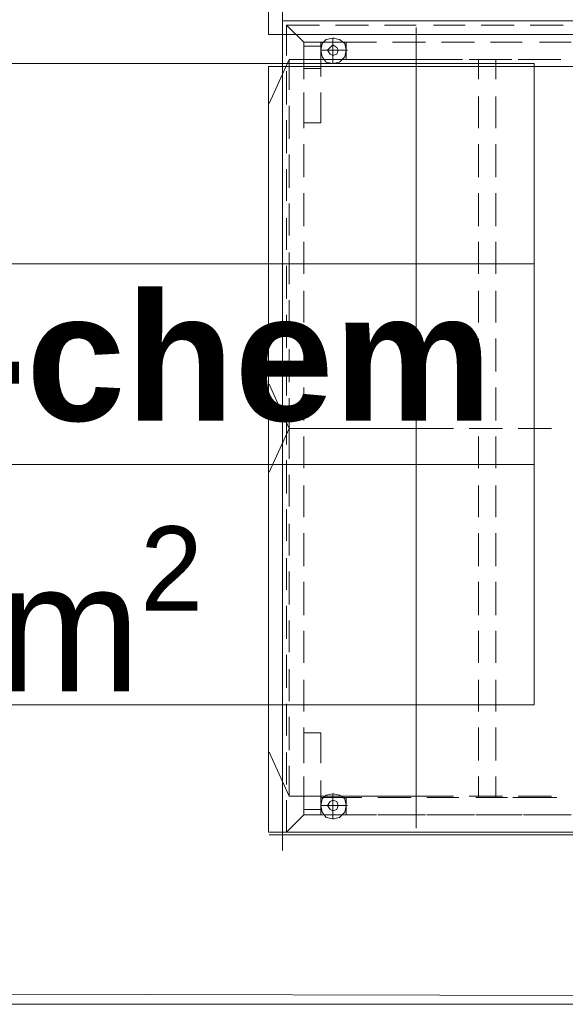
# Model space of a CAD drawing. Header units: millimetres. Extents: x -148444 to 51443, y -4810 to 453290.
# Tile 224 of 256: x 29452 to 30306, y 74477 to 76020. Entities that reach past the tile are written whole.
import ezdxf

# ---------------------------------------------------------------- set-up
doc = ezdxf.new("R2010")
doc.units = ezdxf.units.MM
for name, color, linetype in [('- strefy pomieszczeń', 8, 'Continuous'), ('2D - Rysunki i Obrazki', 8, 'Continuous'), ('Konstrukcja - Stropy', 8, 'Continuous'), ('Okna Archicada', 8, 'Continuous')]:
    doc.layers.add(name, color=color, linetype=linetype)
doc.styles.add('STYL_AUTOMATYCZNY_2', font='arial.ttf')
doc.styles.add('STYL_AUTOMATYCZNY_6', font='txt')

msp = doc.modelspace()

# ---------------------------------------------------------------- linework, layer by layer
at = {"layer": '- strefy pomieszczeń', "color": 8, "linetype": 'Continuous', "lineweight": 13, "ltscale": 100}
for p, q in [((28198.1, 75951.5), (30257.3, 75951.5)), ((30257.3, 75951.5), (30257.3, 75637.2)), ((30257.3, 75637.2), (28198.1, 75637.2)), ((28198.1, 75637.2), (30257.3, 75637.2)), ((30257.3, 75637.2), (30257.3, 75322.9)), ((30257.3, 75322.9), (28198.1, 75322.9)), ((28198.1, 75322.9), (30257.3, 75322.9)), ((30257.3, 75322.9), (30257.3, 74946.4)), ((30257.3, 74946.4), (28198.1, 74946.4))]:
    msp.add_line(p, q, dxfattribs=at)
at = {"layer": '2D - Rysunki i Obrazki', "color": 8, "linetype": 'Continuous', "lineweight": 13, "ltscale": 100, "flags": 128}
for points in [[(29863.3, 77291.1), (29863.3, 76018), (30614, 76018), (30614, 77291.1)], [(29863.3, 77291.1), (29863.3, 76018), (30614, 76018), (30614, 77291.1)], [(30614, 76018), (30614, 77291.1), (29863.3, 77291.1), (29863.3, 76018)], [(29863.3, 77291.1), (29863.3, 76018), (30614, 76018), (30614, 77291.1)], [(29863.3, 77291.1), (29863.3, 76018), (30614, 76018), (30614, 77291.1)], [(30614, 76018), (30614, 77291.1), (29863.3, 77291.1), (29863.3, 76018)], [(29863.3, 77291.1), (29863.3, 76018), (30614, 76018), (30614, 77291.1)], [(30591.3, 77196.9), (30591.3, 75996.9), (29841.3, 75996.9), (29841.3, 77196.9)], [(29863.3, 76018), (29863.3, 74742.7), (30614, 74742.7), (30614, 76018)], [(29863.3, 76018), (29863.3, 74742.7), (30614, 74742.7), (30614, 76018)], [(30614, 74742.7), (30614, 76018), (29863.3, 76018), (29863.3, 74742.7)], [(29863.3, 76018), (29863.3, 74742.7), (30614, 74742.7), (30614, 76018)], [(29863.3, 76018), (29863.3, 74742.7), (30614, 74742.7), (30614, 76018)], [(30614, 74742.7), (30614, 76018), (29863.3, 76018), (29863.3, 74742.7)], [(29863.3, 76018), (29863.3, 74742.7), (30614, 74742.7), (30614, 76018)], [(29923.5, 75984.8), (29923.5, 75957.8), (29962.9, 75957.8), (29962.9, 75984.8)], [(29942.1, 75964), (29948.3, 75966.1), (29950.4, 75972.3), (29948.3, 75976.5), (29942.1, 75980.6), (29938, 75976.5), (29933.8, 75972.3), (29938, 75966.1)], [(29962.9, 75957.8), (29962.9, 75984.8)], [(30591.3, 75946.9), (30591.3, 74746.9), (29841.3, 74746.9), (29841.3, 75946.9)], [(29923.5, 74800.8), (29923.5, 74773.8), (29962.9, 74773.8), (29962.9, 74800.8)], [(29942.1, 74780.1), (29948.3, 74782.1), (29950.4, 74788.3), (29948.3, 74794.6), (29942.1, 74796.6), (29938, 74794.6), (29933.8, 74788.3), (29938, 74782.1)], [(29962.9, 74773.8), (29962.9, 74800.8)]]:
    msp.add_lwpolyline(points, close=True, dxfattribs=at)
for points in [[(29869.6, 76011.7), (29896.5, 76011.7)], [(29869.6, 76011.7), (29896.5, 76011.7)], [(29869.6, 76011.7), (29869.6, 75964)], [(29896.5, 75926.7), (29896.5, 75984.8), (29869.6, 76011.7)], [(29921.4, 76011.7), (29869.6, 76011.7), (29896.5, 75984.8), (29933.8, 75984.8)], [(29869.6, 76011.7), (29921.4, 76011.7)], [(29998.1, 76011.7), (29946.3, 76011.7)], [(29946.3, 76011.7), (29998.1, 76011.7)], [(30072.8, 76011.7), (30023, 76011.7)], [(30023, 76011.7), (30072.8, 76011.7)], [(30072.8, 76007.6), (30072.8, 75329.5)], [(30149.5, 76011.7), (30099.7, 76011.7)], [(30099.7, 76011.7), (30149.5, 76011.7)], [(30226.2, 76011.7), (30174.4, 76011.7)], [(30174.4, 76011.7), (30226.2, 76011.7)], [(30302.9, 76011.7), (30251.1, 76011.7)], [(30251.1, 76011.7), (30302.9, 76011.7)], [(29923.5, 75972.3), (29942.1, 75972.3), (29942.1, 75991)], [(29942.1, 75991), (29931.8, 75988.9), (29925.5, 75982.7), (29923.5, 75972.3), (29925.5, 75962)], [(29942.1, 75991), (29952.5, 75988.9), (29960.8, 75982.7), (29962.9, 75972.3), (29960.8, 75962)], [(29942.1, 75991), (29952.5, 75988.9), (29960.8, 75982.7), (29962.9, 75972.3), (29960.8, 75962)], [(29942.1, 75991), (29944.2, 75991)], [(29896.5, 75978.6), (29896.5, 75930.9)], [(29923.5, 75930.9), (29923.5, 75978.6), (29896.5, 75978.6)], [(29962.9, 75984.8), (29923.5, 75984.8), (29923.5, 75957.8)], [(29962.9, 75984.8), (29923.5, 75984.8), (29923.5, 75957.8)], [(29962.9, 75957.8), (29962.9, 75984.8), (29962.9, 75957.8), (29923.5, 75957.8)], [(29962.9, 75984.8), (29923.5, 75984.8), (29923.5, 75957.8), (29962.9, 75957.8)], [(29942.1, 75951.6), (29931.8, 75953.7), (29925.5, 75962), (29923.5, 75972.3), (29925.5, 75982.7)], [(29942.1, 75951.6), (29931.8, 75953.7), (29925.5, 75962), (29923.5, 75972.3), (29925.5, 75982.7)], [(29923.5, 75972.3), (29925.5, 75972.3)], [(29942.1, 75951.6), (29952.5, 75953.7), (29960.8, 75962), (29962.9, 75972.3), (29960.8, 75982.7)], [(29942.1, 75972.3), (29944.2, 75972.3)], [(29962.9, 75972.3), (29942.1, 75972.3), (29942.1, 75951.6)], [(29942.1, 75972.3), (29944.2, 75972.3)], [(29960.8, 75984.8), (30010.6, 75984.8)], [(29962.9, 75957.8), (29962.9, 75984.8)], [(29962.9, 75984.8), (29962.9, 75957.8), (29994, 75957.8)], [(29962.9, 75972.3), (29964.9, 75972.3)], [(30035.4, 75984.8), (30087.3, 75984.8)], [(30112.2, 75984.8), (30164, 75984.8)], [(30188.9, 75984.8), (30238.6, 75984.8)], [(30265.6, 75984.8), (30315.4, 75984.8)], [(29873.7, 75957.8), (29842.2, 75888.6)], [(29902.7, 75957.8), (29873.7, 75957.8), (29873.7, 75910.1)], [(29873.7, 75957.8), (30122.5, 75957.8)], [(29962.9, 75957.8), (29923.5, 75957.8)], [(29979.5, 75957.8), (29927.6, 75957.8)], [(30054.1, 75957.8), (30004.3, 75957.8)], [(30018.8, 75957.8), (30070.7, 75957.8)], [(30130.8, 75957.8), (30081.1, 75957.8)], [(30095.6, 75957.8), (30145.3, 75957.8)], [(30207.5, 75957.8), (30155.7, 75957.8)], [(30170.2, 75957.8), (30170.2, 75926.7)], [(30172.3, 75957.8), (30222.1, 75957.8)], [(30197.2, 75926.7), (30197.2, 75957.8)], [(30284.3, 75957.8), (30232.4, 75957.8)], [(30246.9, 75957.8), (30298.8, 75957.8)], [(29869.6, 75939.2), (29869.6, 75887.3)], [(29896.5, 75943.3), (29923.5, 75943.3)], [(29923.5, 75943.3), (29896.5, 75943.3)], [(29942.1, 75951.6), (29944.2, 75951.6)], [(29942.1, 75951.6), (29944.2, 75951.6)], [(29896.5, 75906), (29896.5, 75858.3), (29923.5, 75858.3), (29923.5, 75906)], [(29896.5, 75850), (29896.5, 75899.8)], [(30170.2, 75899.8), (30170.2, 75850)], [(30197.2, 75850), (30197.2, 75899.8)], [(29873.7, 75885.2), (29873.7, 75833.4)], [(29869.6, 75862.4), (29869.6, 75810.6)], [(29896.5, 75773.3), (29896.5, 75825.1)], [(30170.2, 75825.1), (30170.2, 75773.3)], [(30197.2, 75773.3), (30197.2, 75825.1)], [(29873.7, 75808.5), (29873.7, 75756.7)], [(29869.6, 75785.7), (29869.6, 75736)], [(29896.5, 75696.6), (29896.5, 75748.4)], [(30170.2, 75748.4), (30170.2, 75696.6)], [(30197.2, 75696.6), (30197.2, 75748.4)], [(29873.7, 75731.8), (29873.7, 75682)], [(29869.6, 75709), (29869.6, 75659.2)], [(29896.5, 75621.9), (29896.5, 75671.7)], [(30170.2, 75671.7), (30170.2, 75621.9)], [(30197.2, 75621.9), (30197.2, 75671.7)], [(29873.7, 75655.1), (29873.7, 75605.3)], [(29869.6, 75634.3), (29869.6, 75582.5)], [(29896.5, 75545.2), (29896.5, 75595)], [(30170.2, 75595), (30170.2, 75545.2)], [(30197.2, 75545.2), (30197.2, 75595)], [(29873.7, 75580.4), (29873.7, 75528.6)], [(29869.6, 75557.6), (29869.6, 75505.8)], [(29896.5, 75468.5), (29896.5, 75520.3)], [(30170.2, 75520.3), (30170.2, 75468.5)], [(30197.2, 75468.5), (30197.2, 75520.3)], [(29873.7, 75503.7), (29873.7, 75451.9)], [(29869.6, 75480.9), (29869.6, 75431.1)], [(29873.7, 75379.3), (29842.2, 75448.6)], [(29896.5, 75391.7), (29896.5, 75443.6)], [(30072.8, 75431.1), (30072.8, 74753.1)], [(30170.2, 75443.6), (30170.2, 75391.7)], [(30197.2, 75391.7), (30197.2, 75443.6)], [(29873.7, 75427), (29873.7, 75379.3), (29902.7, 75379.3)], [(29869.6, 75404.2), (29869.6, 75354.4)], [(29873.7, 75379.3), (29842.2, 75310.7)], [(29902.7, 75379.3), (29873.7, 75379.3), (29873.7, 75331.6)], [(29873.7, 75379.3), (30122.5, 75379.3)], [(29873.7, 75379.3), (30122.5, 75379.3)], [(29979.5, 75379.3), (29927.6, 75379.3)], [(29927.6, 75379.3), (29979.5, 75379.3)], [(30054.1, 75379.3), (30004.3, 75379.3)], [(30004.3, 75379.3), (30054.1, 75379.3)], [(30130.8, 75379.3), (30081.1, 75379.3)], [(30081.1, 75379.3), (30130.8, 75379.3)], [(30207.5, 75379.3), (30155.7, 75379.3)], [(30155.7, 75379.3), (30207.5, 75379.3)], [(30284.3, 75379.3), (30232.4, 75379.3)], [(30232.4, 75379.3), (30284.3, 75379.3)], [(29896.5, 75317.1), (29896.5, 75366.9)], [(30170.2, 75366.9), (30170.2, 75317.1)], [(30197.2, 75317.1), (30197.2, 75366.9)], [(29869.6, 75329.5), (29869.6, 75277.7)], [(29873.7, 75306.7), (29873.7, 75257)], [(29896.5, 75240.4), (29896.5, 75290.1)], [(30170.2, 75290.1), (30170.2, 75240.4)], [(30197.2, 75240.4), (30197.2, 75290.1)], [(29869.6, 75252.8), (29869.6, 75203.1)], [(29873.7, 75230), (29873.7, 75180.2)], [(29896.5, 75163.7), (29896.5, 75215.5)], [(30170.2, 75215.5), (30170.2, 75163.7)], [(30197.2, 75163.7), (30197.2, 75215.5)], [(29869.6, 75176.1), (29869.6, 75126.3)], [(29873.7, 75155.4), (29873.7, 75103.5)], [(29896.5, 75086.9), (29896.5, 75138.8)], [(30170.2, 75138.8), (30170.2, 75086.9)], [(30197.2, 75086.9), (30197.2, 75138.8)], [(29869.6, 75101.4), (29869.6, 75049.6)], [(29873.7, 75078.6), (29873.7, 75028.9)], [(29896.5, 75012.3), (29896.5, 75062.1)], [(30170.2, 75062.1), (30170.2, 75012.3)], [(30197.2, 75012.3), (30197.2, 75062.1)], [(29869.6, 75024.7), (29869.6, 74972.9)], [(29873.7, 75001.9), (29873.7, 74952.2)], [(29896.5, 74935.6), (29896.5, 74985.3)], [(30170.2, 74985.3), (30170.2, 74935.6)], [(30197.2, 74935.6), (30197.2, 74985.3)], [(29869.6, 74948), (29869.6, 74898.2)], [(29873.7, 74927.3), (29873.7, 74875.4)], [(29896.5, 74858.8), (29896.5, 74910.7)], [(30170.2, 74910.7), (30170.2, 74858.8)], [(30197.2, 74858.8), (30197.2, 74910.7)], [(29896.5, 74902.4), (29896.5, 74854.7)], [(29923.5, 74854.7), (29923.5, 74902.4), (29896.5, 74902.4)], [(29873.7, 74802.9), (29842.2, 74872.1)], [(29869.6, 74871.3), (29869.6, 74821.5)], [(29873.7, 74850.6), (29873.7, 74802.9), (29902.7, 74802.9)], [(29869.6, 74796.6), (29869.6, 74746.9), (29896.5, 74773.8), (29896.5, 74834)], [(29896.5, 74827.7), (29896.5, 74782.1), (29923.5, 74782.1), (29923.5, 74827.7)], [(30170.2, 74834), (30170.2, 74800.8)], [(30197.2, 74800.8), (30197.2, 74834)], [(29873.7, 74802.9), (30122.5, 74802.9)], [(29923.5, 74788.3), (29942.1, 74788.3), (29942.1, 74807)], [(29942.1, 74807), (29931.8, 74804.9), (29925.5, 74798.7), (29923.5, 74788.3), (29925.5, 74778)], [(29950.4, 74800.8), (29923.5, 74800.8), (29923.5, 74773.8)], [(29962.9, 74800.8), (29923.5, 74800.8), (29923.5, 74773.8)], [(29962.9, 74773.8), (29962.9, 74800.8), (29962.9, 74773.8), (29923.5, 74773.8)], [(29962.9, 74800.8), (29923.5, 74800.8), (29923.5, 74773.8), (29962.9, 74773.8)], [(29942.1, 74767.6), (29931.8, 74769.7), (29925.5, 74778), (29923.5, 74788.3), (29925.5, 74798.7)], [(29942.1, 74767.6), (29931.8, 74769.7), (29925.5, 74778), (29923.5, 74788.3), (29925.5, 74798.7)], [(29927.6, 74802.9), (29979.5, 74802.9)], [(29942.1, 74807), (29952.5, 74804.9), (29960.8, 74798.7), (29962.9, 74788.3), (29960.8, 74778)], [(29942.1, 74807), (29952.5, 74804.9), (29960.8, 74798.7), (29962.9, 74788.3), (29960.8, 74778)], [(29942.1, 74807), (29944.2, 74807)], [(29942.1, 74767.6), (29952.5, 74769.7), (29960.8, 74778), (29962.9, 74788.3), (29960.8, 74798.7)], [(29987.7, 74800.8), (29950.4, 74800.8)], [(30004.3, 74802.9), (30054.1, 74802.9)], [(30064.5, 74800.8), (30012.6, 74800.8)], [(30081.1, 74802.9), (30130.8, 74802.9)], [(30139.1, 74800.8), (30089.3, 74800.8)], [(30155.7, 74802.9), (30207.5, 74802.9)], [(30215.8, 74800.8), (30166.1, 74800.8)], [(30224.1, 74800.8), (30253.2, 74800.8)], [(30224.1, 74800.8), (30253.2, 74800.8)], [(30232.4, 74802.9), (30284.3, 74802.9)], [(30292.6, 74800.8), (30240.7, 74800.8)], [(29923.5, 74788.3), (29925.5, 74788.3)], [(29942.1, 74788.3), (29944.2, 74788.3)], [(29962.9, 74788.3), (29942.1, 74788.3), (29942.1, 74767.6)], [(29942.1, 74788.3), (29944.2, 74788.3)], [(29962.9, 74788.3), (29964.9, 74788.3)], [(29933.8, 74773.8), (29896.5, 74773.8), (29869.6, 74746.9)], [(29923.5, 74773.8), (29950.4, 74773.8)], [(29942.1, 74767.6), (29944.2, 74767.6)], [(29942.1, 74767.6), (29944.2, 74767.6)], [(29950.4, 74773.8), (29987.7, 74773.8)], [(30010.6, 74773.8), (29960.8, 74773.8)], [(30012.6, 74773.8), (30064.5, 74773.8)], [(30087.3, 74773.8), (30035.4, 74773.8)], [(30089.3, 74773.8), (30139.1, 74773.8)], [(30164, 74773.8), (30112.2, 74773.8)], [(30166.1, 74773.8), (30215.8, 74773.8)], [(30238.6, 74773.8), (30188.9, 74773.8)], [(30240.7, 74773.8), (30292.6, 74773.8)], [(30315.4, 74773.8), (30265.6, 74773.8)], [(29842.2, 74742.7), (31388.6, 74742.7)], [(29863.3, 74742.7), (29863.3, 74717.9)], [(29863.3, 74742.7), (29863.3, 74717.9)], [(29921.4, 74746.9), (29869.6, 74746.9)], [(29869.6, 74746.9), (29921.4, 74746.9)], [(29998.1, 74746.9), (29946.3, 74746.9)], [(29946.3, 74746.9), (29998.1, 74746.9)], [(30072.8, 74746.9), (30023, 74746.9)], [(30023, 74746.9), (30072.8, 74746.9)], [(30149.5, 74746.9), (30099.7, 74746.9)], [(30099.7, 74746.9), (30149.5, 74746.9)], [(30226.2, 74746.9), (30174.4, 74746.9)], [(30174.4, 74746.9), (30226.2, 74746.9)], [(30302.9, 74746.9), (30251.1, 74746.9)], [(30251.1, 74746.9), (30302.9, 74746.9)]]:
    msp.add_lwpolyline(points, dxfattribs=at)
at = {"layer": 'Konstrukcja - Stropy', "color": 8, "linetype": 'Continuous', "lineweight": 13, "ltscale": 100, "flags": 128}
msp.add_lwpolyline([(21408, 79526.9), (24708, 79526.9), (24708, 74502.9), (36728, 74476.9), (36778, 86956.9), (9738, 86956.9), (9738, 74326.9), (21408, 74326.9)], close=True, dxfattribs=at)
at = {"layer": 'Okna Archicada', "color": 8, "linetype": 'Continuous', "lineweight": 13, "ltscale": 100}
msp.add_line((30490.5, 74476.9), (27710.5, 74476.9), dxfattribs=at)

# ---------------------------------------------------------------- texts
at = {"layer": '- strefy pomieszczeń', "color": 8, "linetype": 'Continuous', "lineweight": 13, "char_height": 200, "attachment_point": 1}
for s, insert, style in [('\\A1;{\\pql;\\pt0,100;\\fArial|b1|i0|c238|p0;\\W1.000000;Lab. bio-chem\\fArial|b1|i0|c238|p0;\\W1.000000;\\A1{\\H.66x;\\S^  ;}\\fArial|b1|i0|c238|p0;\\W1.000000;\\fArial|b1|i0|c238|p0;\\W1.000000;\\A1{\\H.66x;\\S^  ;}}', (28298.1, 75591.5), 'STYL_AUTOMATYCZNY_2'), ('\\A1;{\\pql;\\pt0,500;\\fGeneva CE|b0|i0|c0|p0;\\W1.000000;A: 42,25\\fGeneva CE|b0|i0|c0|p0;\\W1.000000;\\A1{\\H.66x;\\S^  ;}\\fGeneva CE|b0|i0|c0|p0;\\W1.000000; m\\fGeneva CE|b0|i0|c0|p0;\\W1.000000;\\A1{\\H.66x;\\S2^  ;}}', (28298.1, 75226), 'STYL_AUTOMATYCZNY_6')]:
    msp.add_mtext(s, dxfattribs=dict(at, insert=insert, style=style))

doc.saveas('drawing.dxf')
